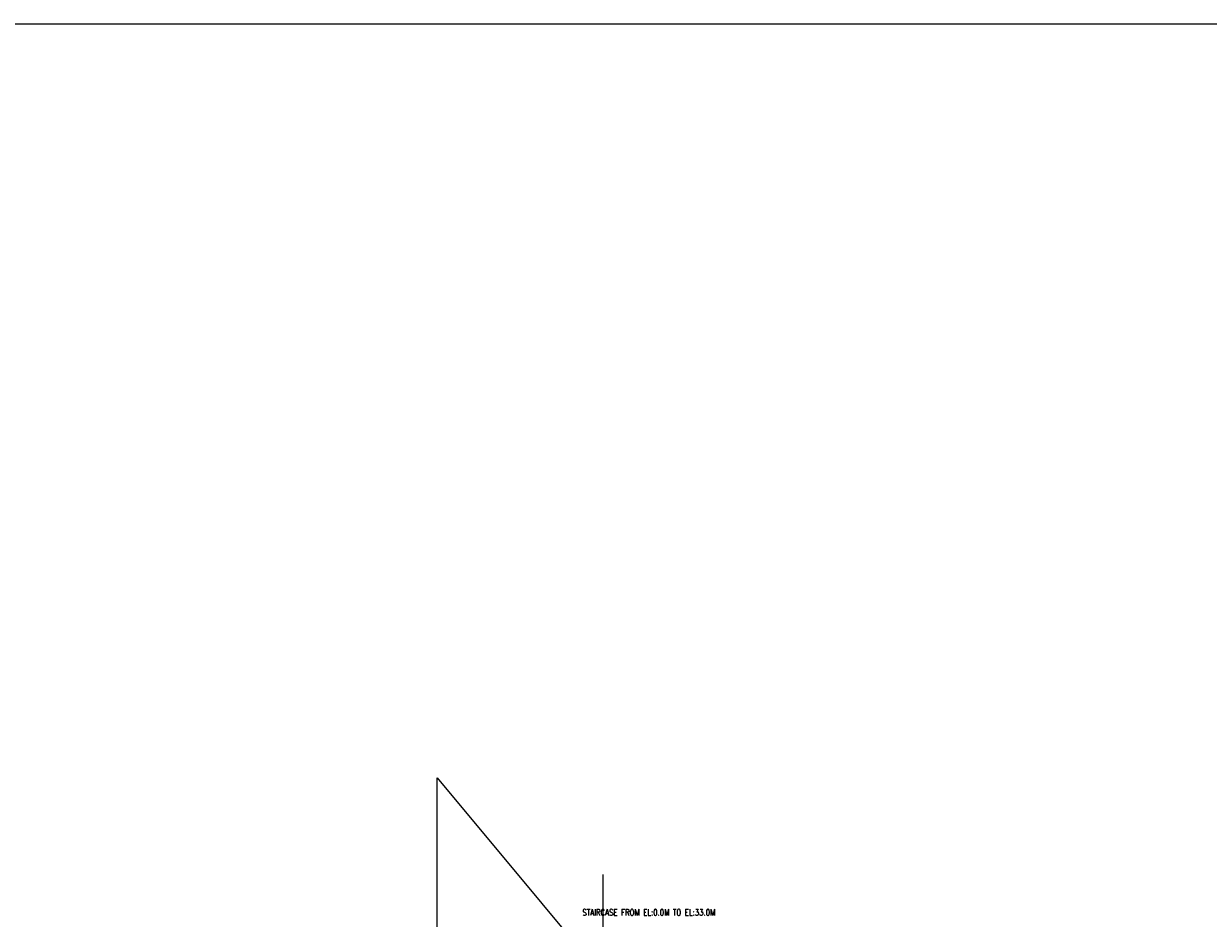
# Model space of a CAD drawing. Header units: inches. Extents: x 0 to 1544102, y -303681 to 23144100.
# Tile 29 of 49: x 37299 to 47745, y -132683 to -124800. Entities that reach past the tile are written whole.
import ezdxf

# ---------------------------------------------------------------- set-up
doc = ezdxf.new("R2010")
doc.units = ezdxf.units.IN
doc.header["$LTSCALE"] = 1800
doc.header["$MEASUREMENT"] = 0
doc.linetypes.add('CENTRE', pattern=[1.5, 0.75, -0.25, 0.25, -0.25])
doc.layers.get('0').update_dxf_attribs({"color": 253, "lineweight": 9})
for name, color, linetype in [('DIM', 4, 'Continuous'), ('Road Sides', 11, 'Continuous'), ('TEXT', 3, 'Continuous')]:
    doc.layers.add(name, color=color, linetype=linetype)
doc.styles.add('ROMANS', font='romans.shx')

msp = doc.modelspace()

# ---------------------------------------------------------------- linework, layer by layer
at = {"color": 8, "linetype": 'CENTRE', "ltscale": 500}
msp.add_line((42409.83, -156363.39), (42409.83, -132297.26), dxfattribs=at)
at = {"layer": 'DIM'}
msp.add_lwpolyline([(29443.81, -134205.33), (40944.99, -134205.33), (40944.99, -131445.04), (45545.46, -136965.61), (45545.46, -134205.33), (57046.65, -134205.33)], dxfattribs=at)
at = {"layer": 'Road Sides', "color": 161, "linetype": 'ByBlock'}
msp.add_lwpolyline([(14830.72, -124800.26), (65833.56, -124800.26), (65833.56, -159643.34), (14830.72, -159643.34)], close=True, dxfattribs=at)

# ---------------------------------------------------------------- texts
at = {"layer": 'TEXT', "color": 8, "insert": (42225.55, -132603.45), "char_height": 56.25, "attachment_point": 1, "style": 'ROMANS'}
msp.add_mtext_dynamic_manual_height_columns('{\\W0.8;STAIRCASE FROM EL:0.0M TO EL:33.0M}', width=6932.3139, gutter_width=1, heights=[0], dxfattribs=at)

doc.saveas('drawing.dxf')
